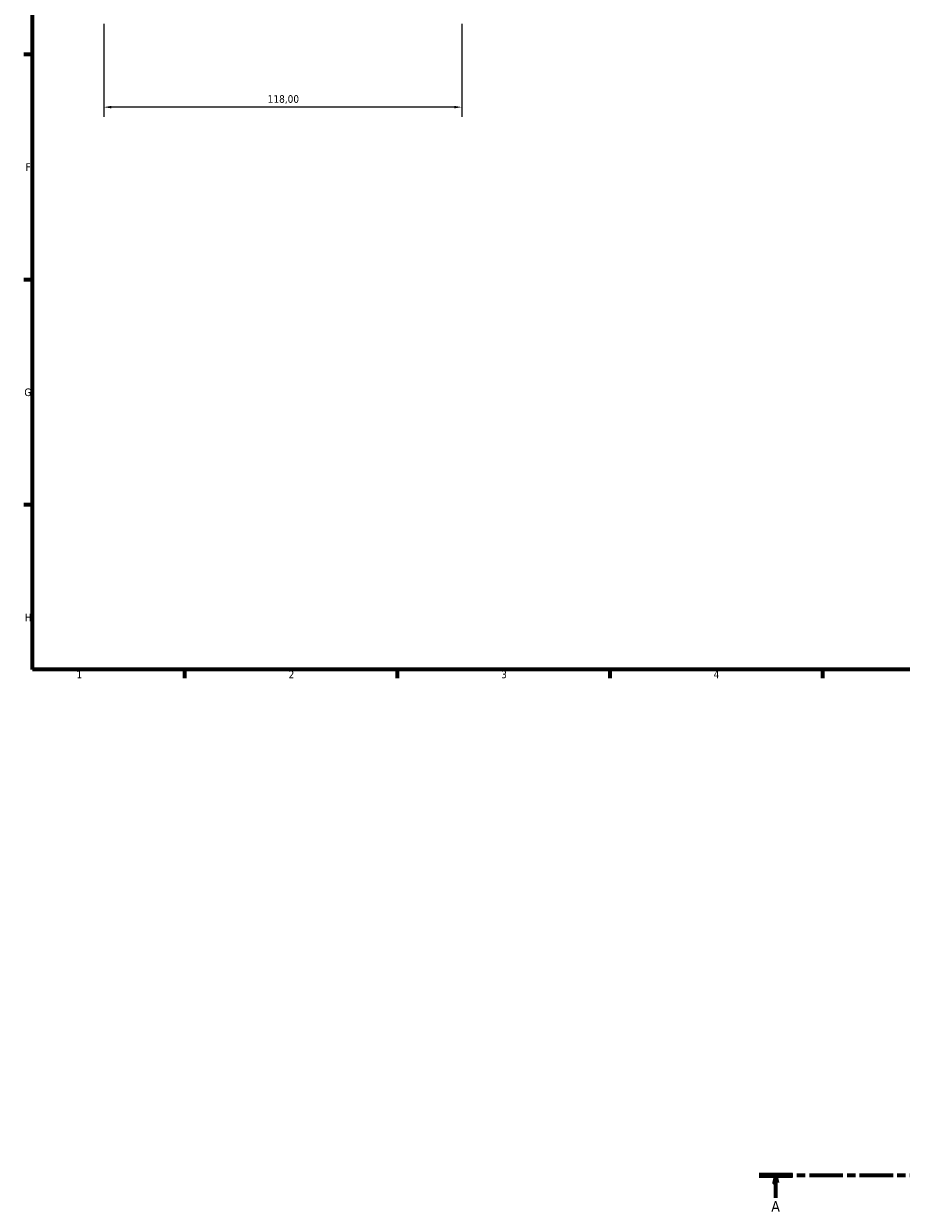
# Model space of a CAD drawing. Header units: millimetres. Extents: x 0 to 982, y -206 to 1211.
# Tile 1 of 8: x 17 to 306, y -158 to 233. Entities that reach past the tile are written whole.
import ezdxf

# ---------------------------------------------------------------- set-up
doc = ezdxf.new("R2010")
doc.units = ezdxf.units.MM
doc.linetypes.add('CHAIN', pattern=[0.3543, 0.2362, -0.0295, 0.0591, -0.0295])
for name, color, linetype, lineweight in [('Border (ISO)', 7, 'Continuous', 70), ('Dimension (ISO)', 7, 'Continuous', 25), ('Section Line (ISO)', 7, 'CHAIN', 70)]:
    doc.layers.add(name, color=color, linetype=linetype, lineweight=lineweight)
doc.styles.add('Label Text (ISO)', font='tahoma.ttf')
doc.styles.add('Note Text (ISO)', font='tahoma.ttf')
doc.dimstyles.new('Default (ISO)', dxfattribs={"dimtxt": 2.5, "dimasz": 2.5, "dimexe": 3.175, "dimexo": 0, "dimgap": 0.762, "dimtad": 1, "dimrnd": 1e-08, "dimzin": 0, "dimtxsty": 'Note Text (ISO)', "dimcen": 0.09, "dimdle": 10, "dimclrd": 256, "dimclre": 256, "dimclrt": 232, "dimazin": 0, "dimtfac": 1.40208, "dimtmove": 0, "dimatfit": 3, "dimfxl": 1, "dimtolj": 1, "dimtzin": 0, "dimlwd": -1, "dimlwe": -1, "dimarcsym": 0})

# ---------------------------------------------------------------- blocks, each defined once
blk = doc.blocks.new('Borders Default Border')
at = {"layer": 'Border (ISO)'}
for p, q in [((20, 222.75), (17.1, 222.75)), ((20, 148.5), (17.1, 148.5)), ((20, 74.25), (17.1, 74.25)), ((70.08, 20), (70.08, 17.1)), ((140.17, 20), (140.17, 17.1)), ((210.25, 20), (210.25, 17.1)), ((280.33, 20), (280.33, 17.1))]:
    blk.add_line(p, q, dxfattribs=at)
at = {"layer": 'Border (ISO)', "flags": 128}
blk.add_lwpolyline([(20, 20), (20, 574), (821, 574), (821, 20), (20, 20)], dxfattribs=at)
at = {"layer": 'Border (ISO)', "color": 232, "true_color": 0xca0064, "char_height": 2.5, "attachment_point": 7, "style": 'Note Text (ISO)'}
for s, insert in [('F', (17.7, 184.38)), ('G', (17.31, 110.08)), ('H', (17.44, 35.88)), ('1', (34.48, 17.1)), ('2', (104.37, 17.1)), ('3', (174.43, 17.05)), ('4', (244.42, 17.1))]:
    blk.add_mtext(s, dxfattribs=dict(at, insert=insert))
blk = doc.blocks.new('2dTransSection0')
at = {"layer": 'Section Line (ISO)', "linetype": 'CHAIN', "ltscale": 46.681}
blk.add_line((259.45, -146.75), (683.87, -146.75), dxfattribs=at)
at = {"layer": 'Section Line (ISO)', "linetype": 'Continuous', "lineweight": 140}
blk.add_line((259.45, -146.75), (270.39, -146.75), dxfattribs=at)
at = {"layer": 'Section Line (ISO)', "linetype": 'Continuous'}
for p, q in [((264.92, -146.75), (264.42, -149.25)), ((264.92, -149.25), (264.92, -146.75)), ((265.42, -149.25), (264.92, -146.75)), ((264.42, -149.25), (265.42, -149.25)), ((264.92, -154.16), (264.92, -149.25))]:
    blk.add_line(p, q, dxfattribs=at)
at = {"layer": 'Section Line (ISO)', "linetype": 'Continuous', "flags": 128}
blk.add_lwpolyline([(265.42, -149.25), (264.92, -146.75), (264.42, -149.25), (265.42, -149.25)], dxfattribs=at)
at = {"layer": 'Section Line (ISO)'}
blk.add_solid([(265.42, -149.25), (264.92, -146.75), (264.42, -149.25), (265.42, -149.25)], dxfattribs=at)
at = {"layer": 'Section Line (ISO)', "insert": (263.43, -158.75), "char_height": 3.5, "attachment_point": 7, "style": 'Label Text (ISO)'}
blk.add_mtext('A', dxfattribs=at)
blk = doc.blocks.new('*D13')
at = {"layer": 'Defpoints', "color": 0, "transparency": 16777216}
for p in [(43.46, 232.9), (161.46, 232.9), (43.46, 205.38)]:
    blk.add_point(p, dxfattribs=at)
at = {"layer": 'Dimension (ISO)', "transparency": 16777216}
for p, q in [((43.46, 232.9), (43.46, 202.21)), ((161.46, 232.9), (161.46, 202.21)), ((158.96, 205.38), (45.96, 205.38))]:
    blk.add_line(p, q, dxfattribs=at)
for points in [[(45.96, 205.8), (45.96, 204.97), (43.46, 205.38)], [(158.96, 205.8), (158.96, 204.97), (161.46, 205.38)]]:
    blk.add_solid(points, dxfattribs=at)
at = {"layer": 'Dimension (ISO)', "color": 232, "true_color": 0xca0064, "transparency": 16777216, "insert": (97.5, 209.32), "char_height": 2.5, "attachment_point": 1, "style": 'Note Text (ISO)'}
blk.add_mtext('\\A1;118,00', dxfattribs=at)

msp = doc.modelspace()

# ---------------------------------------------------------------- block references
msp.add_blockref('Borders Default Border', (0, 0))
at = {"layer": 'Section Line (ISO)'}
msp.add_blockref('2dTransSection0', (0, 0), dxfattribs=at)

# ---------------------------------------------------------------- dimensions: what is measured, and where the dimension line sits
at = {"layer": 'Dimension (ISO)'}
dim = msp.add_linear_dim(base=(43.459, 205.383), p1=(161.459, 232.897), p2=(43.459, 232.897), dimstyle='Default (ISO)', override={"dimdec": 2, "dimtp": 0, "dimtm": 0, "dimtdec": 2, "dimtofl": 0, "dimatfit": 1}, dxfattribs=at)
dim.commit()
dim.dimension.update_dxf_attribs({"geometry": '*D13', "text_midpoint": (102.459, 205.383), "dimtype": 160})

doc.saveas('drawing.dxf')
